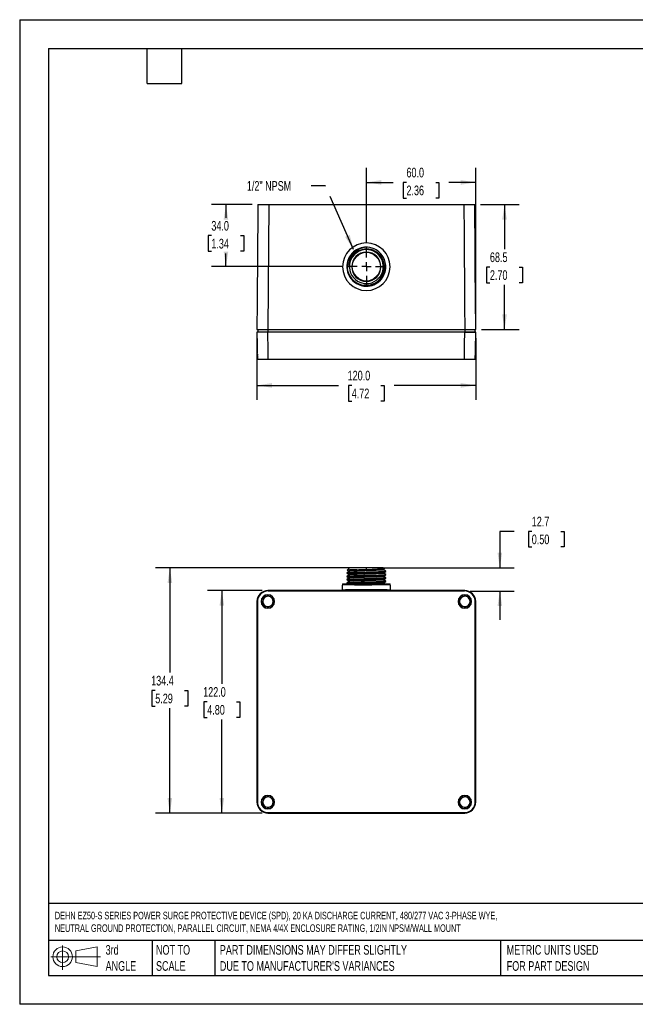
# Model space of a CAD drawing. Header units: millimetres. Extents: x 0 to 699, y 0 to 540.
# Tile 1 of 2: x 0 to 338, y 0 to 540. Entities that reach past the tile are written whole.
import ezdxf

# ---------------------------------------------------------------- set-up
doc = ezdxf.new("R2010")
doc.units = ezdxf.units.MM
doc.header["$LTSCALE"] = 2.5
doc.linetypes.add('CENTERX2', pattern=[20.32, 12.7, -2.54, 2.54, -2.54])
doc.layers.add('CENTER', color=40, linetype='CENTERX2')
doc.layers.add('SLD-DEFPOINTS', color=7, linetype='Continuous')
doc.layers.add('DIMENSIONS', color=140, linetype='Continuous', lineweight=25)
doc.layers.add('TEXT', color=140, linetype='Continuous', lineweight=25)
doc.styles.add('SLDTEXTSTYLE0', font='TXT', dxfattribs={"width": 0.7})
doc.dimstyles.new('SLDDIMSTYLE0', dxfattribs={"dimtxt": 5.39502, "dimasz": 8.255, "dimexe": 0, "dimexo": 0.0625, "dimgap": 1.348755, "dimtad": 0, "dimtih": 1, "dimtoh": 1, "dimdec": 1, "dimrnd": 1e-09, "dimzin": 12, "dimdsep": 46, "dimtxsty": 'SLDTEXTSTYLE0', "dimsah": 1, "dimcen": 0.09, "dimadec": 0, "dimazin": 3, "dimtfac": 1, "dimtdec": 1, "dimtmove": 0, "dimatfit": 0, "dimfxl": 0, "dimfrac": 2, "dimtolj": 1, "dimtzin": 12, "dimarcsym": 0})
doc.dimstyles.new('SLDDIMSTYLE1', dxfattribs={"dimtxt": 5.39502, "dimasz": 8.255, "dimexe": 0, "dimexo": 0.0625, "dimgap": 1.348755, "dimtad": 0, "dimtih": 1, "dimtoh": 1, "dimdec": 1, "dimrnd": 1e-09, "dimzin": 12, "dimdsep": 46, "dimtxsty": 'SLDTEXTSTYLE0', "dimsah": 1, "dimcen": 0.09, "dimadec": 0, "dimazin": 3, "dimtfac": 1, "dimtdec": 1, "dimtofl": 0, "dimtmove": 0, "dimatfit": 3, "dimfxl": 0, "dimfrac": 2, "dimtolj": 1, "dimtzin": 12, "dimarcsym": 0})
doc.dimstyles.new('SLDDIMSTYLE2', dxfattribs={"dimtxt": 5.39502, "dimasz": 8.255, "dimexe": 0, "dimexo": 0.0625, "dimgap": 1.348755, "dimtad": 0, "dimtih": 1, "dimtoh": 1, "dimdec": 1, "dimrnd": 1e-09, "dimzin": 4, "dimdsep": 46, "dimtxsty": 'SLDTEXTSTYLE0', "dimsah": 1, "dimcen": 0.09, "dimadec": 0, "dimazin": 1, "dimtfac": 1, "dimtdec": 1, "dimtofl": 0, "dimtmove": 0, "dimatfit": 3, "dimfxl": 0, "dimfrac": 2, "dimtolj": 1, "dimtzin": 12, "dimarcsym": 0})
doc.dimstyles.new('SLDDIMSTYLE4', dxfattribs={"dimtxt": 0.18, "dimasz": 8.255, "dimexe": 0, "dimexo": 0.0625, "dimgap": 0, "dimtad": 0, "dimtih": 1, "dimtoh": 1, "dimdec": 0, "dimrnd": 1e-09, "dimzin": 0, "dimdsep": 46, "dimtxsty": 'Standard', "dimsah": 1, "dimcen": 0.09, "dimadec": 0, "dimazin": 0, "dimtfac": 8.255, "dimtdec": 0, "dimtofl": 0, "dimtmove": 0, "dimatfit": 3, "dimfxl": 0, "dimfrac": 2, "dimtolj": 1, "dimtzin": 0, "dimarcsym": 0})

# ---------------------------------------------------------------- blocks, each defined once
blk = doc.blocks.new('Block11')
at = {"color": 7, "linetype": 'Continuous', "lineweight": 18}
for p, q in [((6.47, 13.28), (6.47, 0)), ((13.7, 10.42), (25.44, 12.58)), ((25.44, 12.58), (25.44, 1.83)), ((0, 7.2), (27.18, 7.2)), ((13.7, 3.99), (13.7, 10.42)), ((13.7, 3.99), (25.44, 1.83))]:
    blk.add_line(p, q, dxfattribs=at)
for radius in [5.38, 3.21]:
    blk.add_circle((6.47, 7.2), radius, dxfattribs=at)
blk = doc.blocks.new('Block12')
at = {"layer": 'SLD-DEFPOINTS'}
blk.add_blockref('Block11', (0, 0), dxfattribs=at)
blk = doc.blocks.new('_D')
at = {"layer": 'DIMENSIONS'}
for p, q in [((271.14, 259.27), (263.37, 259.27)), ((263.37, 259.27), (263.37, 239.27)), ((280.87, 259.27), (279.06, 259.27)), ((279.06, 259.27), (279.06, 250.7)), ((296.9, 259.27), (298.71, 259.27)), ((298.71, 259.27), (298.71, 250.7)), ((279.06, 250.7), (280.87, 250.7)), ((298.71, 250.7), (296.9, 250.7)), ((193.32, 239.27), (271.31, 239.27)), ((247.08, 226.57), (271.31, 226.57)), ((263.37, 226.57), (263.37, 210.7))]:
    blk.add_line(p, q, dxfattribs=at)
for points in [[(263.37, 239.27), (264.64, 247.53), (262.1, 247.53)], [(263.37, 226.57), (262.1, 218.32), (264.64, 218.32)]]:
    blk.add_solid(points, dxfattribs=at)
at = {"layer": 'DIMENSIONS', "char_height": 5.292, "attachment_point": 1, "style": 'SLDTEXTSTYLE0'}
for s, insert in [('12.7', (280.87, 267.3)), ('0.50', (280.87, 257.52))]:
    blk.add_mtext(s, dxfattribs=dict(at, insert=insert))
blk = doc.blocks.new('_D_1')
at = {"layer": 'DIMENSIONS'}
for p, q in [((186.97, 239.27), (74.44, 239.27)), ((82.38, 239.27), (82.38, 181.84)), ((74.36, 172.05), (72.55, 172.05)), ((72.55, 172.05), (72.55, 163.48)), ((90.4, 172.05), (92.21, 172.05)), ((92.21, 172.05), (92.21, 163.48)), ((72.55, 163.48), (74.36, 163.48)), ((82.38, 104.84), (82.38, 162.27)), ((92.21, 163.48), (90.4, 163.48)), ((132.97, 104.84), (74.44, 104.84))]:
    blk.add_line(p, q, dxfattribs=at)
for points in [[(82.38, 239.27), (81.11, 231.02), (83.65, 231.02)], [(82.38, 104.84), (83.65, 113.09), (81.11, 113.09)]]:
    blk.add_solid(points, dxfattribs=at)
at = {"layer": 'DIMENSIONS', "char_height": 5.292, "attachment_point": 1, "style": 'SLDTEXTSTYLE0'}
for s, insert in [('134.4', (72.12, 180.08)), ('5.29', (74.36, 170.3))]:
    blk.add_mtext(s, dxfattribs=dict(at, insert=insert))
blk = doc.blocks.new('_D_2')
at = {"layer": 'DIMENSIONS'}
for p, q in [((132.97, 226.84), (102.97, 226.84)), ((110.9, 226.84), (110.9, 175.62)), ((102.89, 165.84), (101.08, 165.84)), ((101.08, 165.84), (101.08, 157.26)), ((118.92, 165.84), (120.73, 165.84)), ((120.73, 165.84), (120.73, 157.26)), ((101.08, 157.26), (102.89, 157.26)), ((120.73, 157.26), (118.92, 157.26)), ((110.9, 104.84), (110.9, 156.05)), ((132.97, 104.84), (102.97, 104.84))]:
    blk.add_line(p, q, dxfattribs=at)
for points in [[(110.9, 226.84), (109.63, 218.58), (112.17, 218.58)], [(110.9, 104.84), (112.17, 113.09), (109.63, 113.09)]]:
    blk.add_solid(points, dxfattribs=at)
at = {"layer": 'DIMENSIONS', "char_height": 5.292, "attachment_point": 1, "style": 'SLDTEXTSTYLE0'}
for s, insert in [('122.0', (100.64, 173.87)), ('4.80', (102.89, 164.08))]:
    blk.add_mtext(s, dxfattribs=dict(at, insert=insert))
blk = doc.blocks.new('_D_5')
at = {"layer": 'DIMENSIONS'}
for p, q in [((127.47, 438.41), (105.21, 438.41)), ((113.15, 438.41), (113.15, 431.17)), ((105.13, 421.39), (103.32, 421.39)), ((103.32, 421.39), (103.32, 412.81)), ((121.16, 421.39), (122.98, 421.39)), ((122.98, 421.39), (122.98, 412.81)), ((103.32, 412.81), (105.13, 412.81)), ((113.15, 404.37), (113.15, 411.6)), ((122.98, 412.81), (121.16, 412.81)), ((176.74, 404.37), (105.21, 404.37))]:
    blk.add_line(p, q, dxfattribs=at)
for points in [[(113.15, 438.41), (111.88, 430.15), (114.42, 430.15)], [(113.15, 404.37), (114.42, 412.62), (111.88, 412.62)]]:
    blk.add_solid(points, dxfattribs=at)
at = {"layer": 'DIMENSIONS', "char_height": 5.292, "attachment_point": 1, "style": 'SLDTEXTSTYLE0'}
for s, insert in [('34.0', (105.13, 429.42)), ('1.34', (105.13, 419.63))]:
    blk.add_mtext(s, dxfattribs=dict(at, insert=insert))
blk = doc.blocks.new('_D_6')
at = {"layer": 'DIMENSIONS'}
for p, q in [((130.14, 365.23), (130.14, 331.34)), ((250.14, 365.23), (250.14, 331.34)), ((130.14, 339.28), (174.82, 339.28)), ((182.13, 339.28), (180.32, 339.28)), ((180.32, 339.28), (180.32, 330.71)), ((198.16, 339.28), (199.97, 339.28)), ((199.97, 339.28), (199.97, 330.71)), ((250.14, 339.28), (205.47, 339.28)), ((180.32, 330.71), (182.13, 330.71)), ((199.97, 330.71), (198.16, 330.71))]:
    blk.add_line(p, q, dxfattribs=at)
for points in [[(130.14, 339.28), (138.4, 338.01), (138.4, 340.55)], [(250.14, 339.28), (241.89, 340.55), (241.89, 338.01)]]:
    blk.add_solid(points, dxfattribs=at)
at = {"layer": 'DIMENSIONS', "char_height": 5.292, "attachment_point": 1, "style": 'SLDTEXTSTYLE0'}
for s, insert in [('120.0', (179.88, 347.31)), ('4.72', (182.13, 337.53))]:
    blk.add_mtext(s, dxfattribs=dict(at, insert=insert))
blk = doc.blocks.new('_D_7')
at = {"layer": 'DIMENSIONS'}
for p, q in [((252.82, 438.41), (273.88, 438.41)), ((265.94, 438.41), (265.94, 413.94)), ((257.92, 404.16), (256.11, 404.16)), ((256.11, 404.16), (256.11, 395.58)), ((273.96, 404.16), (275.77, 404.16)), ((275.77, 404.16), (275.77, 395.58)), ((256.11, 395.58), (257.92, 395.58)), ((265.94, 369.91), (265.94, 394.38)), ((275.77, 395.58), (273.96, 395.58)), ((253.32, 369.91), (273.88, 369.91))]:
    blk.add_line(p, q, dxfattribs=at)
for points in [[(265.94, 438.41), (264.67, 430.15), (267.21, 430.15)], [(265.94, 369.91), (267.21, 378.16), (264.67, 378.16)]]:
    blk.add_solid(points, dxfattribs=at)
at = {"layer": 'DIMENSIONS', "char_height": 5.292, "attachment_point": 1, "style": 'SLDTEXTSTYLE0'}
for s, insert in [('68.5', (257.92, 412.19)), ('2.70', (257.92, 402.4))]:
    blk.add_mtext(s, dxfattribs=dict(at, insert=insert))
blk = doc.blocks.new('_D_8')
at = {"layer": 'DIMENSIONS'}
for p, q in [((190.16, 417.79), (190.16, 458.51)), ((250.14, 373.08), (250.14, 458.51)), ((190.16, 450.57), (204.83, 450.57)), ((212.14, 450.57), (210.32, 450.57)), ((210.32, 450.57), (210.32, 442)), ((228.17, 450.57), (229.98, 450.57)), ((229.98, 450.57), (229.98, 442)), ((250.14, 450.57), (235.48, 450.57)), ((210.32, 442), (212.14, 442)), ((229.98, 442), (228.17, 442))]:
    blk.add_line(p, q, dxfattribs=at)
for points in [[(190.16, 450.57), (198.41, 449.3), (198.41, 451.84)], [(250.14, 450.57), (241.89, 451.84), (241.89, 449.3)]]:
    blk.add_solid(points, dxfattribs=at)
at = {"layer": 'DIMENSIONS', "char_height": 5.292, "attachment_point": 1, "style": 'SLDTEXTSTYLE0'}
for s, insert in [('60.0', (212.14, 458.6)), ('2.36', (212.14, 448.82))]:
    blk.add_mtext(s, dxfattribs=dict(at, insert=insert))
blk = doc.blocks.new('SW_CENTERMARKSYMBOL_0')
at = {"layer": 'CENTER', "color": 0}
for p, q in [((0, 5.08), (0, 10.25)), ((-5.08, 0), (-10.25, 0)), ((0, 0), (-2.54, 0)), ((0, 0), (0, 2.54)), ((0, 0), (0, -2.54)), ((0, 0), (2.54, 0)), ((5.08, 0), (10.25, 0)), ((0, -5.08), (0, -10.25))]:
    blk.add_line(p, q, dxfattribs=at)

msp = doc.modelspace()

# ---------------------------------------------------------------- linework, layer by layer
at = {"color": 7, "linetype": 'Continuous'}
for p, q in [((0.01, 539.76), (0.01, 0.01)), ((0.01, 539.76), (698.51, 539.76)), ((698.51, 0.01), (0.01, 0.01))]:
    msp.add_line(p, q, dxfattribs=at)
for p, q in [((130.64, 438.41), (136.64, 438.41)), ((136.64, 438.41), (136.14, 369.91)), ((136.64, 438.41), (243.65, 438.41)), ((190.14, 415.01), (190.14, 415.05)), ((190.14, 413.7), (190.14, 414.04)), ((179.48, 404.38), (179.48, 404.38)), ((179.48, 404.36), (179.48, 404.36)), ((179.48, 404.35), (179.48, 404.35)), ((179.48, 404.34), (179.48, 404.34)), ((200.81, 404.38), (200.81, 404.38)), ((200.81, 404.37), (200.81, 404.37)), ((200.81, 404.36), (200.81, 404.36)), ((200.81, 404.34), (200.81, 404.34)), ((203.17, 404.3), (203.17, 404.32)), ((190.14, 395.09), (190.14, 394.17)), ((183.72, 392.97), (184.08, 392.8)), ((190.14, 393.71), (190.14, 393.71)), ((190.14, 393.7), (190.14, 393.7)), ((190.14, 393.69), (190.14, 393.68)), ((190.14, 393.67), (190.14, 393.67)), ((130.14, 369.91), (136.14, 369.91)), ((130.14, 368.41), (130.26, 361.94)), ((136.14, 368.41), (130.14, 368.41)), ((130.64, 369.91), (130.64, 368.41)), ((136.14, 369.91), (244.14, 369.91)), ((136.14, 369.91), (136.14, 368.41)), ((244.15, 368.41), (136.14, 368.41)), ((244.03, 362.06), (244.15, 368.41)), ((244.14, 369.91), (250.14, 369.91)), ((244.14, 369.91), (244.14, 368.41)), ((244.14, 368.41), (249.64, 368.41)), ((249.64, 369.91), (249.64, 368.41)), ((130.37, 355.28), (130.34, 357.16)), ((130.36, 356.33), (130.36, 355.9)), ((243.92, 355.48), (243.94, 356.88)), ((130.37, 355.46), (130.37, 355.28)), ((130.37, 355.28), (130.41, 353.41)), ((136.38, 353.41), (130.41, 353.41)), ((243.91, 353.41), (136.38, 353.41)), ((243.91, 353.41), (243.92, 355.48)), ((249.88, 353.41), (243.91, 353.41)), ((180.63, 238.99), (179.64, 238.01)), ((180.65, 238.97), (180.69, 239.03)), ((180.84, 239.2), (180.68, 239.04)), ((180.69, 239.03), (180.7, 239.02)), ((190.14, 239.27), (190.14, 238.36)), ((200.07, 238.59), (199.45, 239.2)), ((199.62, 238.3), (200.06, 238.55)), ((199.63, 238.09), (199.63, 238.31)), ((179.48, 236.5), (179.48, 236.27)), ((179.48, 234.69), (179.48, 234.46)), ((179.48, 232.87), (179.48, 232.65)), ((180.66, 237.41), (180.66, 237.19)), ((180.66, 235.59), (180.66, 235.38)), ((180.66, 233.78), (180.66, 233.56)), ((190.14, 237.03), (190.14, 236.81)), ((190.14, 235.22), (190.14, 234.99)), ((190.14, 233.4), (190.14, 233.18)), ((199.63, 236.27), (199.63, 236.5)), ((199.63, 234.46), (199.63, 234.68)), ((199.63, 232.64), (199.63, 232.87)), ((200.81, 237.18), (200.81, 237.41)), ((200.81, 235.37), (200.81, 235.59)), ((200.81, 233.55), (200.81, 233.78)), ((244.15, 226.84), (136.14, 226.84)), ((177.11, 230.48), (177.11, 229.92)), ((177.11, 230.48), (190.14, 230.48)), ((177.11, 227.09), (177.11, 229.85)), ((177.11, 229.85), (177.12, 229.85)), ((177.11, 227.09), (177.12, 227.09)), ((177.11, 227.02), (177.11, 226.86)), ((177.11, 226.86), (190.14, 226.86)), ((179.48, 231.06), (179.48, 230.83)), ((179.49, 230.81), (180.07, 230.48)), ((180.66, 231.97), (180.66, 231.75)), ((180.67, 231.76), (180.7, 231.74)), ((190.14, 231.59), (190.14, 231.36)), ((190.14, 229.95), (190.14, 230.48)), ((190.14, 230.48), (203.17, 230.48)), ((190.14, 226.86), (190.14, 227.19)), ((190.14, 226.86), (203.17, 226.86)), ((199.63, 230.83), (199.63, 231.05)), ((200.81, 231.74), (200.81, 231.96)), ((203.17, 229.92), (203.17, 230.48)), ((203.17, 229.85), (203.17, 227.09)), ((203.17, 227.09), (203.17, 227.09)), ((203.17, 226.86), (203.17, 227.02)), ((244.03, 226.73), (244.15, 226.84)), ((243.91, 226.57), (136.38, 226.57)), ((243.91, 226.57), (243.92, 226.61)), ((243.92, 226.61), (243.94, 226.63)), ((244.14, 224.48), (244.14, 224.54)), ((130.14, 220.84), (130.26, 220.72)), ((130.14, 220.84), (130.14, 110.84)), ((130.37, 220.61), (130.34, 220.64)), ((130.37, 220.61), (130.41, 220.6)), ((130.41, 220.6), (130.41, 111.07)), ((132.5, 220.84), (132.44, 220.84)), ((139.79, 220.84), (139.84, 220.84)), ((244.14, 217.19), (244.14, 217.14)), ((249.88, 111.07), (249.88, 220.6)), ((250.14, 110.84), (250.14, 220.84)), ((136.14, 114.48), (136.14, 114.54)), ((240.5, 110.84), (240.44, 110.84)), ((247.79, 110.84), (247.84, 110.84)), ((136.14, 107.19), (136.14, 107.14)), ((136.14, 104.84), (244.15, 104.84)), ((136.38, 105.1), (243.91, 105.1))]:
    msp.add_line(p, q)
at = {"flags": 128}
for points in [[(130.64, 438.41), (130.63, 436.23), (130.61, 433.63), (130.59, 431.07), (130.57, 428.62), (130.56, 426.73), (130.54, 424.14), (130.52, 421.07), (130.51, 419.53), (130.51, 419.28), (130.5, 419.03), (130.5, 418.83), (130.5, 418.82), (130.5, 418.78), (130.5, 418.6), (130.5, 417.9), (130.49, 416.76), (130.48, 415.16), (130.46, 413.12), (130.44, 410.63), (130.42, 407.68), (130.41, 406.37), (130.4, 404.99), (130.39, 403.54), (130.38, 402.01), (130.37, 400.42), (130.36, 399), (130.35, 398.14), (130.32, 393.42), (130.25, 384.98), (130.14, 369.91)], [(243.65, 438.41), (243.65, 437.91), (243.66, 436.98), (243.67, 435.61), (243.68, 433.8), (243.7, 431.56), (243.72, 428.87), (243.74, 425.75), (243.77, 421.81), (243.8, 417.34), (243.84, 412.34), (243.88, 406.81), (243.92, 400.75), (243.93, 399.32), (243.94, 398.54), (243.94, 397.78), (243.95, 397.02), (243.95, 396.27), (243.96, 395.51), (243.96, 394.75), (243.99, 390.6), (244.05, 383.17), (244.14, 369.91)], [(243.65, 438.41), (244.88, 438.41), (246.12, 438.41), (247.29, 438.41), (248.29, 438.41), (249.05, 438.41), (249.5, 438.41), (249.64, 438.41)], [(250.14, 369.91), (249.89, 404.16), (249.88, 406.08), (249.87, 407.99), (249.85, 409.91), (249.84, 411.83), (249.83, 413.44), (249.82, 414.65), (249.81, 416.04), (249.8, 417.61), (249.78, 419.36), (249.77, 421.28), (249.75, 424.14), (249.73, 426.52), (249.72, 427.99), (249.71, 429.19), (249.71, 429.69), (249.71, 429.81), (249.71, 429.84), (249.71, 429.84), (249.71, 429.84), (249.71, 429.84), (249.69, 431.62), (249.68, 432.92), (249.68, 433.76), (249.68, 434.08), (249.68, 434.12), (249.68, 434.12), (249.68, 434.13), (249.68, 434.13), (249.68, 434.13), (249.68, 434.13), (249.68, 434.13), (249.68, 434.13), (249.68, 434.13), (249.68, 434.13), (249.68, 434.13), (249.68, 434.13), (249.68, 434.13), (249.66, 436.42), (249.64, 438.41)], [(190.83, 415.03), (190.55, 415.03), (190.14, 415.01), (190.14, 415.01)], [(136.38, 353.41), (136.38, 354.75), (136.37, 355.64), (136.34, 356.95), (136.32, 358.02), (136.3, 359.18), (136.28, 360.54), (136.26, 361.75), (136.2, 364.96), (136.14, 368.41)], [(250.14, 368.41), (250.02, 368.41), (249.66, 368.41), (249.1, 368.41), (248.39, 368.41), (247.55, 368.41), (246.54, 368.41), (245.4, 368.41), (244.15, 368.41)], [(249.88, 353.41), (249.89, 354.1), (249.9, 354.3), (249.95, 357.27), (249.98, 358.89), (250.14, 368.41)], [(130.26, 361.94), (130.26, 361.9), (130.26, 361.87), (130.26, 361.82), (130.26, 361.73), (130.26, 361.57), (130.27, 361.3), (130.28, 360.82), (130.29, 360.02), (130.31, 358.79), (130.33, 357.88), (130.34, 357.16)], [(243.94, 356.88), (243.95, 357.34), (243.96, 357.7), (243.97, 358.08), (243.97, 358.49), (244, 359.67), (244, 360.11), (244.01, 360.56), (244.02, 361), (244.03, 362.06)], [(130.34, 357.16), (130.34, 357.02), (130.35, 356.88), (130.35, 356.83)], [(179.65, 237.98), (180.09, 237.72), (180.66, 237.4)], [(199.57, 238.31), (199.57, 238.29), (199.06, 238.24), (198.07, 238.18), (196.65, 238.13), (194.89, 238.07), (192.86, 238.01), (190.69, 237.95), (188.5, 237.88), (186.39, 237.81), (184.48, 237.73), (182.88, 237.65), (181.67, 237.57), (180.91, 237.49), (180.66, 237.41), (180.66, 237.41)], [(199.6, 238.09), (199.63, 238.08), (199.3, 238.03), (198.48, 237.98), (197.21, 237.92), (195.56, 237.87), (193.61, 237.81), (191.48, 237.74), (189.27, 237.68), (187.11, 237.61), (185.12, 237.53), (183.4, 237.45), (182.04, 237.37), (181.12, 237.29), (180.69, 237.21), (180.69, 237.2)], [(184.86, 238.25), (186.1, 238.28), (187.42, 238.31), (188.77, 238.33), (190.14, 238.36)], [(190.14, 239.27), (189.52, 239.27), (188.9, 239.27), (188.28, 239.27), (187.67, 239.27), (187.08, 239.27), (186.49, 239.26), (185.93, 239.26), (185.38, 239.26)], [(200.81, 237.41), (200.22, 237.76), (199.62, 238.1)], [(180.68, 237.21), (180.09, 236.86), (179.49, 236.52)], [(179.51, 236.5), (179.49, 236.52), (179.73, 236.58), (180.25, 236.64), (181.02, 236.7), (182.04, 236.76), (183.27, 236.81), (184.68, 236.87)], [(179.51, 236.27), (179.49, 236.29), (179.73, 236.35), (180.25, 236.41), (181.02, 236.47), (182.04, 236.53), (183.27, 236.58), (184.68, 236.64)], [(179.49, 236.26), (180.09, 235.91), (180.66, 235.58)], [(180.68, 235.39), (180.09, 235.05), (179.49, 234.7)], [(179.51, 234.69), (179.49, 234.71), (179.73, 234.77), (180.25, 234.83), (181.02, 234.88), (182.04, 234.94), (183.27, 235), (184.68, 235.05)], [(179.51, 234.46), (179.49, 234.48), (179.73, 234.54), (180.25, 234.6), (181.02, 234.66), (182.04, 234.71), (183.27, 234.77), (184.68, 234.82)], [(179.49, 234.44), (180.08, 234.1), (180.66, 233.77)], [(180.68, 233.58), (180.08, 233.23), (179.49, 232.89)], [(179.51, 232.87), (179.49, 232.89), (179.73, 232.95), (180.25, 233.01), (181.02, 233.07), (182.04, 233.13), (183.27, 233.18), (184.68, 233.24)], [(179.51, 232.65), (179.49, 232.67), (179.73, 232.73), (180.25, 232.78), (181.02, 232.84), (182.04, 232.9), (183.27, 232.96), (184.68, 233.01)], [(179.49, 232.63), (180.09, 232.28), (180.68, 231.94)], [(199.57, 236.49), (199.57, 236.48), (199.07, 236.42), (198.08, 236.37), (196.67, 236.32), (194.9, 236.26), (192.88, 236.2), (190.71, 236.13), (188.51, 236.06), (186.4, 235.99), (184.49, 235.92), (182.89, 235.84), (181.67, 235.76), (180.92, 235.68), (180.66, 235.59), (180.66, 235.59)], [(199.57, 234.68), (199.57, 234.66), (199.07, 234.61), (198.09, 234.56), (196.68, 234.5), (194.92, 234.44), (192.9, 234.38), (190.73, 234.32), (188.53, 234.25), (186.42, 234.18), (184.51, 234.1), (182.9, 234.03), (181.68, 233.95), (180.92, 233.86), (180.66, 233.78), (180.66, 233.78)], [(199.57, 232.86), (199.58, 232.85), (199.08, 232.8), (198.1, 232.74), (196.69, 232.69), (194.93, 232.63), (192.92, 232.57), (190.75, 232.51), (188.55, 232.44), (186.44, 232.37), (184.52, 232.29), (182.91, 232.21), (181.69, 232.13), (180.92, 232.05), (180.66, 231.97), (180.66, 231.96)], [(199.6, 236.27), (199.63, 236.26), (199.29, 236.21), (198.45, 236.16), (197.17, 236.11), (195.5, 236.05), (193.55, 235.99), (191.41, 235.93), (189.21, 235.86), (187.05, 235.79), (185.06, 235.71), (183.35, 235.64), (182, 235.56), (181.1, 235.47), (180.68, 235.39), (180.68, 235.39)], [(199.59, 234.46), (199.63, 234.45), (199.27, 234.4), (198.42, 234.34), (197.12, 234.29), (195.45, 234.23), (193.49, 234.17), (191.35, 234.11), (189.14, 234.04), (186.99, 233.97), (185.01, 233.9), (183.31, 233.82), (181.97, 233.74), (181.08, 233.66), (180.68, 233.57), (180.68, 233.57)], [(199.59, 232.64), (199.62, 232.63), (199.25, 232.58), (198.39, 232.53), (197.08, 232.47), (195.4, 232.42), (193.43, 232.36), (191.28, 232.29), (189.08, 232.23), (186.93, 232.16), (184.95, 232.08), (183.26, 232), (181.94, 231.92), (181.06, 231.84), (180.68, 231.76)], [(184.68, 236.87), (185.96, 236.91), (187.31, 236.95), (188.72, 236.99), (190.14, 237.03)], [(184.68, 236.64), (185.96, 236.68), (187.31, 236.72), (188.72, 236.77), (190.14, 236.81)], [(184.68, 235.05), (185.96, 235.09), (187.31, 235.14), (188.72, 235.18), (190.14, 235.22)], [(184.68, 234.82), (185.96, 234.87), (187.31, 234.91), (188.72, 234.95), (190.14, 234.99)], [(184.68, 233.24), (185.96, 233.28), (187.31, 233.32), (188.72, 233.36), (190.14, 233.4)], [(184.68, 233.01), (185.96, 233.05), (187.31, 233.1), (188.72, 233.14), (190.14, 233.18)], [(199.62, 236.49), (200.22, 236.83), (200.82, 237.18)], [(200.81, 235.6), (200.22, 235.94), (199.62, 236.29)], [(199.62, 234.67), (200.22, 235.02), (200.81, 235.36)], [(200.81, 233.78), (200.22, 234.13), (199.62, 234.47)], [(199.62, 232.86), (200.22, 233.2), (200.82, 233.55)], [(200.81, 231.97), (200.22, 232.31), (199.62, 232.66)], [(179.49, 230.83), (179.48, 230.84), (179.59, 230.88), (179.87, 230.93), (180.31, 230.98), (180.92, 231.02), (181.67, 231.07), (182.56, 231.11), (183.57, 231.15), (184.68, 231.2)], [(180.68, 231.77), (180.09, 231.42), (179.49, 231.08)], [(179.51, 231.06), (179.49, 231.08), (179.73, 231.14), (180.25, 231.2), (181.02, 231.26), (182.04, 231.31), (183.27, 231.37), (184.68, 231.42)], [(180.07, 226.85), (180.08, 226.84), (180.09, 226.84)], [(183.72, 229.93), (185.23, 229.94), (186.82, 229.94), (188.47, 229.94), (190.14, 229.95)], [(183.72, 227.17), (185.25, 227.18), (186.86, 227.18), (188.53, 227.19), (190.22, 227.19), (191.91, 227.19), (193.58, 227.18), (195.18, 227.18), (196.7, 227.17), (198.11, 227.17), (199.38, 227.16), (200.5, 227.15), (201.44, 227.14), (202.19, 227.13), (202.73, 227.12), (203.06, 227.1), (203.17, 227.09)], [(184.74, 226.86), (184.35, 226.84), (184.27, 226.84)], [(199.57, 231.05), (199.58, 231.03), (199.08, 230.98), (198.11, 230.93), (196.71, 230.87), (194.95, 230.82), (192.93, 230.76), (190.77, 230.69), (188.57, 230.62), (186.45, 230.55), (184.54, 230.48)], [(184.68, 231.42), (185.96, 231.47), (187.31, 231.51), (188.72, 231.55), (190.14, 231.59)], [(184.68, 231.2), (185.96, 231.24), (187.31, 231.28), (188.72, 231.32), (190.14, 231.36)], [(190.14, 229.95), (191.65, 229.94), (193.14, 229.94)], [(191.37, 226.85), (190.89, 226.84), (190.76, 226.84)], [(199.59, 230.83), (199.62, 230.82), (199.23, 230.76), (198.36, 230.71), (197.04, 230.66), (195.34, 230.6), (193.37, 230.54), (191.22, 230.48)], [(199.62, 231.04), (200.22, 231.39), (200.81, 231.74)], [(200.24, 230.49), (200.22, 230.5), (199.62, 230.84)], [(136.14, 223.68), (136.14, 224.14), (136.14, 224.28), (136.14, 224.34)], [(244.14, 223.68), (244.14, 224.14), (244.14, 224.28), (244.14, 224.34)], [(136.14, 217.34), (136.14, 217.39), (136.14, 217.53), (136.14, 217.99)], [(244.14, 217.34), (244.14, 217.39), (244.14, 217.53), (244.14, 217.99)], [(136.14, 113.68), (136.14, 114.14), (136.14, 114.28), (136.14, 114.34)], [(244.14, 113.68), (244.14, 114.14), (244.14, 114.28), (244.14, 114.34)], [(136.14, 107.34), (136.14, 107.39), (136.14, 107.53), (136.14, 107.99)], [(244.14, 107.34), (244.14, 107.39), (244.14, 107.53), (244.14, 107.99)]]:
    msp.add_lwpolyline(points, dxfattribs=at)
at = {"color": 7, "linetype": 'Continuous', "lineweight": 18}
msp.add_circle((190.16, 404.37), 7.71, dxfattribs=at)
for centre, radius, start, end in [((190.14, 404.33), 13.03, 90, 270), ((190.14, 404.33), 13.03, 270, 90), ((190.1, 404.35), 10.63, 138.5451, 239.3297), ((189.24, 404.68), 9.74, 139.3183, 181.8351), ((190.12, 404.6), 10.49, 131.8673, 239.9133), ((190.62, 404.99), 10.03, 92.7095, 188.1814), ((190.14, 404.4), 9.49, 139.9198, 185.0258), ((190.14, 404.4), 9.31, 89.9986, 239.2055), ((190.14, 404.33), 8.02, 90.0012, 269.9988), ((190.31, 404.48), 9.57, 91.0096, 140.9506), ((190.14, 404.39), 10.67, 89.9999, 131.2039), ((190.14, 404.39), 10.67, 86.3166, 90), ((190.32, 404.35), 9.7, 60.2482, 91.0524), ((190.14, 404.4), 9.31, 59.2056, 90), ((190.14, 404.38), 10.67, 270.0162, 59.196), ((190.08, 404.15), 9.99, 270.3654, 59.5973), ((190.14, 404.4), 9.31, 269.9986, 59.2055), ((190.14, 404.33), 8.02, 270.0071, 89.9929), ((190.14, 404.39), 10.67, 59.1955, 86.305), ((190.02, 404.27), 10.51, 179.4299, 239.4885), ((190.19, 404.31), 10.59, 269.7766, 0.4164), ((190.19, 404.29), 10.59, 269.7766, 0.4164), ((190.19, 404.28), 10.59, 269.7766, 0.4164), ((190.19, 404.27), 10.59, 269.7766, 0.4164), ((190.19, 404.27), 10.59, 269.7766, 0.4164), ((190.14, 404.38), 10.67, 239.2159, 270.012), ((190.14, 404.38), 10.67, 239.2159, 270.012), ((190.14, 404.37), 10.67, 239.2159, 270.012), ((190.14, 404.37), 10.67, 239.2159, 270.012), ((190.14, 404.35), 10.67, 239.2159, 270.012), ((190.14, 404.35), 10.67, 239.2158, 270.012), ((190.14, 404.34), 10.67, 239.2158, 270.0119), ((190.14, 404.34), 10.67, 239.2159, 270.012), ((189.96, 404.44), 10.27, 240.2033, 271.0086), ((190.14, 404.4), 9.31, 239.2056, 270), ((184.57, 190.33), 47.92, 89.6492, 95.8888), ((184.43, 135.38), 103.89, 89.4772, 91.9825), ((192.46, -84.03), 323.31, 88.7601, 90.4096), ((187.19, 607.93), 369.59, 270.4586, 271.9948), ((188.15, 444.69), 207.66, 270.55, 273.4867), ((188.15, 444.07), 207.27, 270.5501, 273.4923), ((188.15, 442.88), 207.67, 270.55, 273.4866), ((188.15, 442.26), 207.28, 270.5501, 273.4921), ((188.15, 441.07), 207.67, 270.55, 273.4866), ((188.16, 440.39), 207.23, 270.5501, 273.4929), ((136.14, 220.84), 6, 89.9973, 180.0027), ((135.38, 225.91), 1.2, 33.5977, 50.4748), ((182.62, 52.99), 176.95, 89.6421, 91.7815), ((186.61, -184.85), 412.06, 89.5083, 91.3201), ((182.62, 50.08), 177.1, 89.6422, 91.7797), ((188.16, 438.63), 207.05, 270.5501, 273.4955), ((188.15, 438.64), 207.29, 270.5501, 273.4921), ((193.71, -177.77), 404.97, 88.661, 90.5047), ((195.12, -110.06), 340, 88.6436, 90.3331), ((203.17, 229.84), 0.00858, 40.5279, 89.8966), ((243.04, 227.63), 1.34, 312.2449, 317.7198), ((244.15, 220.84), 6, 359.9972, 90.0028), ((136.4, 220.58), 6, 90.2391, 179.7622), ((136.14, 220.84), 3.7, 0, 180), ((136.14, 220.84), 3.65, 0, 180), ((136.14, 220.84), 3.5, 89.9999, 180), ((136.14, 220.84), 2.85, 90.0026, 269.9969), ((136.14, 220.84), 3.5, 0, 89.9999), ((136.15, 220.84), 2.85, 269.9822, 90.0173), ((244.14, 220.84), 3.7, 90, 270), ((244.14, 220.84), 3.65, 90, 270), ((244.14, 220.84), 3.5, 89.9999, 180), ((244.14, 220.84), 2.85, 90.0026, 269.9969), ((243.88, 220.58), 6, 0.2401, 89.7577), ((244.14, 220.84), 3.7, 270, 90), ((244.14, 220.84), 3.65, 270, 90), ((244.14, 220.84), 3.5, 360, 89.9999), ((244.15, 220.84), 2.85, 269.9822, 90.0173), ((127.72, 218.11), 3.64, 44.0414, 45.8989), ((130.52, 220.79), 0.235, 219.341, 230.6418), ((136.14, 220.84), 3.7, 180, 0), ((136.14, 220.84), 3.65, 180, 0), ((136.14, 220.84), 3.5, 180, 270), ((136.14, 220.84), 3.5, 270, 360), ((244.14, 220.84), 3.5, 180, 270), ((244.14, 220.84), 3.5, 270, 360), ((249.53, 221.26), 0.749, 298.4154, 325.657), ((136.14, 110.84), 3.7, 90, 270), ((136.14, 110.84), 3.65, 90, 270), ((136.14, 110.84), 3.5, 89.9999, 180), ((136.14, 110.84), 2.85, 90.0026, 269.9969), ((136.14, 110.84), 3.7, 270, 90), ((136.14, 110.84), 3.65, 270, 90), ((136.14, 110.84), 3.5, 0, 89.9999), ((136.15, 110.84), 2.85, 269.9822, 90.0173), ((244.14, 110.84), 3.7, 0, 180), ((244.14, 110.84), 3.65, 0, 180), ((244.14, 110.84), 3.5, 89.9999, 180), ((244.14, 110.84), 2.85, 90.0026, 269.9969), ((244.14, 110.84), 3.5, 360, 89.9999), ((244.15, 110.84), 2.85, 269.9822, 90.0173), ((130.76, 110.41), 0.749, 118.4155, 145.657), ((136.14, 110.83), 6, 179.9972, 270.0028), ((136.4, 111.1), 6, 180.2392, 269.7621), ((136.14, 110.84), 3.5, 180, 270), ((136.14, 110.84), 3.5, 270, 360), ((244.14, 110.84), 3.7, 180, 0), ((244.14, 110.84), 3.65, 180, 0), ((244.14, 110.84), 3.5, 180, 270), ((243.88, 111.1), 6, 270.2392, 359.7621), ((244.14, 110.84), 3.5, 270, 360), ((244.15, 110.83), 6, 269.9972, 0.0028), ((249.12, 109.96), 1.35, 40.4367, 55.445), ((135.37, 105.78), 1.22, 309.6285, 326.2533), ((244.57, 105.45), 0.749, 208.4155, 235.657)]:
    msp.add_arc(centre, radius, start, end)
at = {"layer": 'TEXT'}
for p, q in [((15.87, 523.88), (682.62, 523.88)), ((15.87, 523.88), (15.87, 15.87)), ((69.85, 504.82), (69.85, 523.88)), ((88.9, 504.82), (88.9, 523.88)), ((69.85, 504.82), (88.9, 504.82)), ((682.62, 55.32), (15.87, 55.32)), ((682.62, 34.92), (15.87, 34.92)), ((72.61, 34.92), (72.61, 15.87)), ((107.09, 34.92), (107.09, 15.87)), ((263.71, 34.92), (263.71, 15.87)), ((15.87, 15.87), (682.62, 15.87))]:
    msp.add_line(p, q, dxfattribs=at)

# ---------------------------------------------------------------- block references
at = {"layer": 'CENTER'}
msp.add_blockref('SW_CENTERMARKSYMBOL_0', (190.16, 404.37), dxfattribs=at)
at = {"layer": 'SLD-DEFPOINTS'}
msp.add_blockref('Block12', (17.09, 18.88), dxfattribs=at)

# ---------------------------------------------------------------- texts
at = {"layer": 'TEXT', "linetype": 'CENTERX2', "lineweight": 18, "attachment_point": 1, "style": 'SLDTEXTSTYLE0'}
for s, insert, char_height in [('1/2" NPSM', (124.61, 451.29), 5.292), ('DEHN EZ50-S SERIES POWER SURGE PROTECTIVE DEVICE (SPD), 20 KA DISCHARGE CURRENT, 480/277 VAC 3-PHASE WYE, ^JNEUTRAL GROUND PROTECTION, PARALLEL CIRCUIT, NEMA 4/4X ENCLOSURE RATING, 1/2IN NPSM/WALL MOUNT', (19.31, 50.74), 4.14502), ('3rd^JANGLE', (47.13, 32.49), 5.292), ('NOT TO^JSCALE', (74.77, 32.49), 5.2917), ("PART DIMENSIONS MAY DIFFER SLIGHTLY ^JDUE TO MANUFACTURER'S VARIANCES", (109.78, 32.49), 5.2917), ('METRIC UNITS USED ^JFOR PART DESIGN', (267.13, 32.49), 5.2917)]:
    msp.add_mtext(s, dxfattribs=dict(at, insert=insert, char_height=char_height))

# ---------------------------------------------------------------- dimensions: what is measured, and where the dimension line sits
at = {"layer": 'DIMENSIONS'}
for base, p1, p2, picture, middle in [((190.16, 450.57), (250.14, 369.91), (190.16, 414.61), '_D_8', (220.15, 450.57)), ((250.14, 339.28), (130.14, 368.41), (250.14, 368.41), '_D_6', (190.14, 339.28))]:
    dim = msp.add_linear_dim(base=base, p1=p1, p2=p2, dimstyle='SLDDIMSTYLE2', dxfattribs=at)
    dim.commit()
    dim.dimension.update_dxf_attribs({"geometry": picture, "text_midpoint": middle, "dimtype": 160})
for base, p1, p2, dimstyle, picture, middle in [((113.15, 404.37), (130.64, 438.41), (179.91, 404.37), 'SLDDIMSTYLE2', '_D_5', (113.15, 421.39)), ((265.94, 438.41), (250.14, 369.91), (249.64, 438.41), 'SLDDIMSTYLE1', '_D_7', (265.94, 404.16)), ((263.37, 239.27), (243.91, 226.57), (190.14, 239.27), 'SLDDIMSTYLE0', '_D', (263.37, 259.27)), ((82.38, 104.84), (190.14, 239.27), (136.14, 104.84), 'SLDDIMSTYLE1', '_D_1', (82.38, 172.05)), ((110.9, 104.84), (136.14, 226.84), (136.14, 104.84), 'SLDDIMSTYLE2', '_D_2', (110.9, 165.84))]:
    dim = msp.add_linear_dim(base=base, p1=p1, p2=p2, angle=90, dimstyle=dimstyle, dxfattribs=at)
    dim.commit()
    dim.dimension.update_dxf_attribs({"geometry": picture, "text_midpoint": middle, "dimtype": 160})

# ---------------------------------------------------------------- leaders
at = {"layer": 'TEXT', "linetype": 'CENTERX2', "lineweight": 18}
msp.add_leader([(183.12, 413.72), (167.62, 448.69), (159.86, 448.69)], dimstyle='SLDDIMSTYLE4', dxfattribs=at)

doc.saveas('drawing.dxf')
